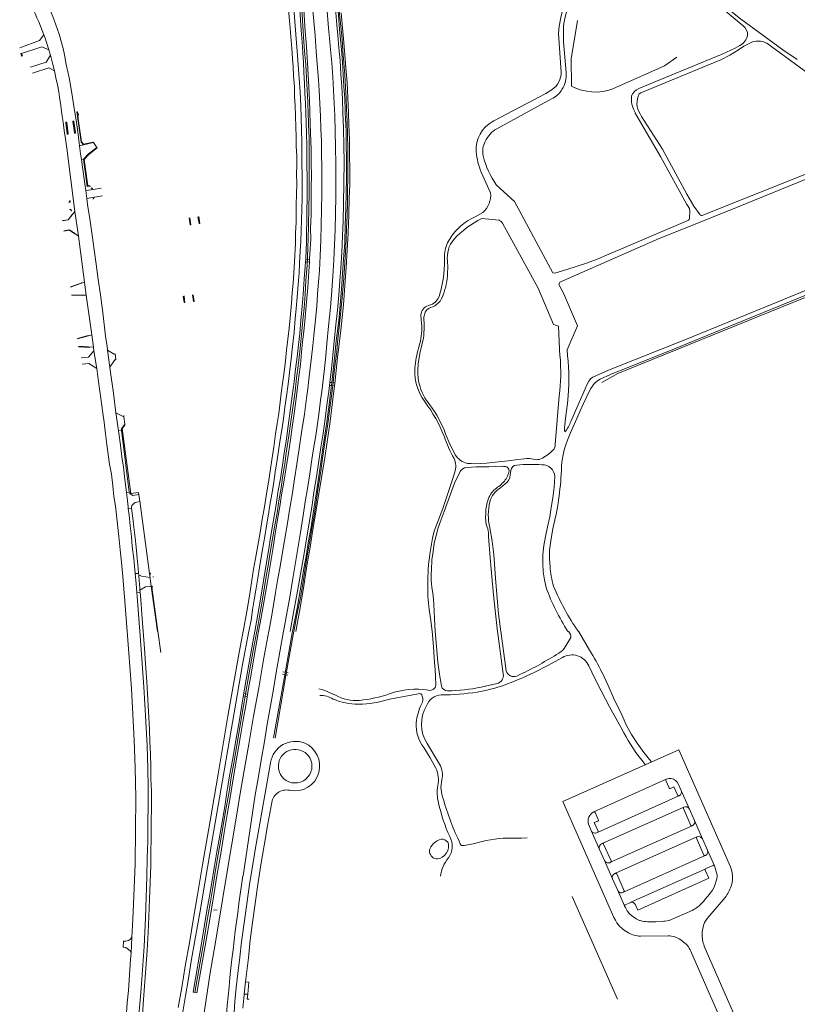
# Model space of a CAD drawing. Extents: x 145000 to 155000, y 457500 to 470000.
# Tile 26 of 196: x 145483 to 145865, y 460317 to 460800. Entities that reach past the tile are written whole.
import ezdxf

# ---------------------------------------------------------------- set-up
doc = ezdxf.new("R2010")
doc.units = 0
doc.header["$LTSCALE"] = 0.2
doc.header["$MEASUREMENT"] = 0
doc.layers.add('kant verharding', color=252, linetype='Continuous', lineweight=0)

msp = doc.modelspace()

# ---------------------------------------------------------------- linework, layer by layer
at = {"layer": 'kant verharding', "lineweight": 0}
for p, q in [((145621.53, 460804.48), (145622.42, 460791.19)), ((145640.22, 460792.96), (145639.35, 460803.82)), ((145641.29, 460790.02), (145640.66, 460796.16)), ((145622.42, 460791.19), (145622.97, 460784.18)), ((145641, 460784.94), (145640.22, 460792.96)), ((145641.73, 460784.24), (145641.29, 460790.02)), ((145484.13, 460783.05), (145483.8, 460782.93)), ((145483.8, 460782.93), (145484.21, 460781.77)), ((145484.55, 460781.86), (145484.13, 460783.05)), ((145484.21, 460781.77), (145484.57, 460781.84)), ((145622.97, 460784.18), (145623.5, 460777.61)), ((145641.48, 460778.62), (145641, 460784.94)), ((145642.25, 460778.45), (145641.73, 460784.24)), ((145623.5, 460777.61), (145623.85, 460770.94)), ((145641.86, 460772.67), (145641.48, 460778.62)), ((145642.65, 460772.55), (145642.25, 460778.45)), ((145623.85, 460770.94), (145624.18, 460765.12)), ((145642.26, 460766.81), (145641.86, 460772.67)), ((145643.02, 460766.54), (145642.65, 460772.55)), ((145642.7, 460760.72), (145642.26, 460766.81)), ((145643.28, 460761.19), (145643.02, 460766.54)), ((145624.18, 460765.12), (145624.53, 460759.17)), ((145643.53, 460755.7), (145643.28, 460761.19)), ((145624.53, 460759.17), (145624.77, 460753.01)), ((145642.89, 460755.11), (145642.7, 460760.72)), ((145511.59, 460754.43), (145511.7, 460753.61)), ((145511.7, 460753.61), (145511.88, 460753.62)), ((145512.03, 460752.86), (145511.74, 460752.8)), ((145511.74, 460752.8), (145512.16, 460749.8)), ((145511.88, 460753.62), (145512.03, 460752.86)), ((145624.77, 460753.01), (145624.86, 460749.8)), ((145643.07, 460749.8), (145642.89, 460755.11)), ((145643.79, 460749.8), (145643.53, 460755.7)), ((145512.16, 460749.8), (145513.57, 460739.79)), ((145624.86, 460749.8), (145624.9, 460748.06)), ((145624.9, 460748.06), (145625.12, 460741.67)), ((145643.25, 460743.26), (145643.08, 460749.48)), ((145643.82, 460749.23), (145643.79, 460749.8)), ((145643.96, 460743.7), (145643.82, 460749.23)), ((145625.12, 460741.67), (145625.16, 460736.03)), ((145643.4, 460737.9), (145643.25, 460743.26)), ((145644.17, 460736.09), (145643.96, 460743.7)), ((145513.57, 460739.79), (145514.57, 460738.49)), ((145514.57, 460738.49), (145519.31, 460739.56)), ((145519.31, 460739.56), (145519.46, 460739.35)), ((145521.21, 460736.7), (145521.05, 460736.95)), ((145643.46, 460732.23), (145643.4, 460737.9)), ((145514.82, 460731.09), (145517.12, 460733.54)), ((145517.12, 460733.54), (145521.21, 460736.7)), ((145625.16, 460736.03), (145625.22, 460729.7)), ((145643.46, 460726.95), (145643.46, 460732.23)), ((145644.2, 460728.69), (145644.17, 460736.09)), ((145516.62, 460718.07), (145514.82, 460731.09)), ((145625.22, 460729.7), (145625.21, 460722.59)), ((145644.17, 460722.05), (145644.2, 460728.69)), ((145625.21, 460722.59), (145625.19, 460714.78)), ((145643.44, 460721.61), (145643.46, 460726.95)), ((145517.58, 460718.16), (145516.62, 460718.07)), ((145517.58, 460718), (145517.58, 460718.16)), ((145643.4, 460714.94), (145643.44, 460721.61)), ((145644.05, 460715.9), (145644.17, 460722.05)), ((145518.59, 460717.16), (145518.17, 460717.08)), ((145518.67, 460716.76), (145518.59, 460717.16)), ((145518.98, 460716.8), (145518.67, 460716.76)), ((145519.04, 460716.37), (145518.98, 460716.8)), ((145625.19, 460714.78), (145625.04, 460707)), ((145643.18, 460707.01), (145643.4, 460714.94)), ((145643.98, 460710.28), (145644.05, 460715.9)), ((145507.88, 460710.52), (145507.25, 460710.09)), ((145507.61, 460710.01), (145508.14, 460710.42)), ((145508.07, 460710.92), (145507.86, 460710.87)), ((145507.86, 460710.87), (145507.88, 460710.52)), ((145519.07, 460711.69), (145519.48, 460711.76)), ((145519.42, 460712.15), (145519.71, 460712.2)), ((145519.48, 460711.76), (145519.42, 460712.15)), ((145519.71, 460712.2), (145519.63, 460712.58)), ((145643.78, 460703.6), (145643.98, 460710.28)), ((145507.63, 460706.52), (145508.49, 460706.16)), ((145508.49, 460706.16), (145508.53, 460705.86)), ((145508.53, 460705.86), (145508.75, 460705.91)), ((145625.04, 460707), (145624.81, 460698.88)), ((145642.87, 460698.89), (145643.18, 460707.01)), ((145643.51, 460697.46), (145643.78, 460703.6)), ((145624.81, 460698.88), (145624.64, 460692.05)), ((145642.59, 460690.23), (145642.87, 460698.89)), ((145643.31, 460691.83), (145643.51, 460697.46)), ((145624.64, 460692.05), (145624.46, 460688.16)), ((145642.09, 460682.26), (145642.59, 460690.23)), ((145643, 460686.05), (145643.31, 460691.83)), ((145624.46, 460688.16), (145624.29, 460683.14)), ((145642.53, 460677.92), (145643, 460686.05)), ((145624.18, 460679.15), (145623.6, 460671.71)), ((145624.29, 460683.14), (145624.18, 460679.15)), ((145641.57, 460675.03), (145642.09, 460682.26)), ((145641.08, 460667.53), (145641.57, 460675.03)), ((145641.98, 460670.86), (145642.53, 460677.92)), ((145776.59, 460626.23), (145899.86, 460676.24)), ((145623.6, 460671.71), (145623.2, 460665.02)), ((145641.36, 460663.47), (145641.98, 460670.86)), ((145623.2, 460665.02), (145622.68, 460658.27)), ((145640.46, 460659.82), (145641.08, 460667.53)), ((145639.89, 460653.7), (145640.46, 460659.82)), ((145640.77, 460656.67), (145641.36, 460663.47)), ((145622.68, 460658.27), (145622.14, 460652.4)), ((145639.79, 460647.5), (145640.77, 460656.67)), ((145622.14, 460652.4), (145621.36, 460645.14)), ((145639.23, 460648.25), (145639.89, 460653.7)), ((145621.36, 460645.14), (145620.53, 460636.99)), ((145638.45, 460642.13), (145639.23, 460648.25)), ((145639.11, 460641.6), (145639.79, 460647.5)), ((145637.79, 460635.27), (145638.45, 460642.13)), ((145638.67, 460636.82), (145639.11, 460641.6)), ((145620.53, 460636.99), (145619.78, 460630)), ((145638.01, 460631.03), (145638.67, 460636.82)), ((145636.93, 460627.86), (145637.79, 460635.27)), ((145637.29, 460625.35), (145638.01, 460631.03)), ((145619.78, 460630), (145619.04, 460624.04)), ((145636.24, 460621.77), (145636.93, 460627.86)), ((145768.66, 460621.74), (145776.59, 460626.23)), ((145619.04, 460624.04), (145618.24, 460617.41)), ((145635.48, 460615.19), (145636.24, 460621.77)), ((145636.23, 460616.46), (145636.89, 460621.73)), ((145636.89, 460621.73), (145637.29, 460625.35)), ((145618.24, 460617.41), (145617.2, 460609.43)), ((145635.8, 460612.77), (145636.23, 460616.46)), ((145634.96, 460610.96), (145635.48, 460615.19)), ((145635.36, 460609.16), (145635.8, 460612.77)), ((145617.2, 460609.43), (145616.11, 460601.52)), ((145634, 460603.66), (145634.96, 460610.96)), ((145634.65, 460604.01), (145635.36, 460609.16)), ((145633.04, 460596.96), (145634, 460603.66)), ((145633.94, 460599.16), (145634.65, 460604.01)), ((145533.48, 460599.18), (145534.81, 460600.91)), ((145537.75, 460567.34), (145533.48, 460599.18)), ((145616.11, 460601.52), (145615.29, 460595.61)), ((145632.08, 460590.79), (145633.04, 460596.96)), ((145633.27, 460594.72), (145633.94, 460599.16)), ((145615.29, 460595.61), (145614.05, 460588.35)), ((145632.61, 460590.04), (145633.27, 460594.72)), ((145614.05, 460588.35), (145613.17, 460581.89)), ((145631.04, 460583.83), (145632.08, 460590.79)), ((145631.79, 460584.71), (145632.61, 460590.04)), ((145630.03, 460577.05), (145631.04, 460583.83)), ((145631.09, 460579.51), (145631.79, 460584.71)), ((145613.17, 460581.89), (145612.11, 460575.29)), ((145630.22, 460574.27), (145631.09, 460579.51)), ((145612.11, 460575.29), (145611.4, 460570.13)), ((145628.92, 460569.36), (145630.03, 460577.05)), ((145629.49, 460569.24), (145630.22, 460574.27)), ((145541.52, 460567.94), (145537.75, 460567.34)), ((145542.32, 460562.51), (145541.52, 460567.94)), ((145611.4, 460570.13), (145610.35, 460563.75)), ((145627.95, 460562.9), (145628.92, 460569.36)), ((145628.61, 460563.2), (145629.49, 460569.24)), ((145610.35, 460563.75), (145609.5, 460557.99)), ((145627.77, 460557.66), (145628.61, 460563.2)), ((145546.96, 460528.12), (145542.32, 460562.51)), ((145627.01, 460556.65), (145627.95, 460562.9)), ((145609.5, 460557.99), (145608.25, 460550.85)), ((145625.95, 460550.14), (145627.01, 460556.65)), ((145626.67, 460551.23), (145627.77, 460557.66)), ((145608.25, 460550.85), (145607.23, 460545.19)), ((145624.93, 460544.18), (145625.95, 460550.14)), ((145625.7, 460545.42), (145626.67, 460551.23)), ((145607.23, 460545.19), (145606.12, 460538.56)), ((145623.63, 460536.69), (145624.93, 460544.18)), ((145624.58, 460538.82), (145625.7, 460545.42)), ((145606.12, 460538.56), (145605.28, 460533.04)), ((145622.39, 460529.58), (145623.63, 460536.69)), ((145623.41, 460531.82), (145624.58, 460538.82)), ((145605.28, 460533.04), (145604.18, 460526.72)), ((145622.34, 460525.18), (145623.41, 460531.82)), ((145547.38, 460528.37), (145546.94, 460528.31)), ((145547.29, 460527.46), (145547.05, 460527.43)), ((145547.46, 460527.93), (145547.38, 460528.37)), ((145548.66, 460526.4), (145548.62, 460526.75)), ((145604.18, 460526.72), (145603.36, 460521.61)), ((145621.04, 460517.24), (145622.34, 460525.18)), ((145547.71, 460521.92), (145548.28, 460522.02)), ((145548.36, 460521.51), (145548.01, 460521.44)), ((145548.28, 460522.02), (145548.36, 460521.51)), ((145603.36, 460521.61), (145602.14, 460514.7)), ((145619.36, 460508.52), (145621.04, 460517.24)), ((145602.14, 460514.7), (145601.1, 460509.02)), ((145601.1, 460509.02), (145600.17, 460503.21)), ((145578.2, 460363.46), (145580.08, 460363.16))]:
    msp.add_line(p, q, dxfattribs=at)
at = {"layer": 'kant verharding', "lineweight": 0, "flags": 128}
for points in [[(145838, 460796.48), (145827.13, 460805.56), (145823.47, 460808.68), (145819.98, 460812), (145815.94, 460815.95), (145811.91, 460819.9), (145807.49, 460823.96), (145802.95, 460827.88), (145796.37, 460833.49), (145789.67, 460838.97), (145785.94, 460841.89), (145782.21, 460844.81), (145776.23, 460849.45), (145770.07, 460854.18), (145756.69, 460864.58), (145751.14, 460868.85), (145745.12, 460873.44), (145738.25, 460878.85), (145731.48, 460884.04)], [(145824.41, 460814.64), (145824.06, 460813.25), (145823.85, 460811.84), (145823.83, 460811.13), (145824.04, 460810.45), (145830.27, 460805.05), (145836.73, 460799.94), (145857.37, 460784.83), (145864.52, 460780.05)], [(145605.35, 460499.8), (145606.82, 460507.72), (145607.82, 460513.74), (145608.63, 460518.81), (145609.67, 460524.73), (145610.75, 460530.79), (145613.12, 460544.4), (145614.59, 460552.85), (145615.6, 460559.28), (145616.99, 460567.78), (145618.06, 460574.53), (145619.11, 460581.75), (145620.3, 460589.5), (145621.49, 460597.22), (145622.93, 460606.22), (145623.92, 460614.16), (145624.55, 460618.7), (145625.04, 460623.18), (145625.69, 460628.76), (145626.36, 460634.24), (145627.01, 460639.98), (145627.4, 460644.86), (145628.06, 460650.97), (145628.87, 460659.08), (145629.3, 460665.04), (145629.76, 460671.03), (145630.2, 460676.62), (145630.59, 460683.78), (145630.83, 460691.57), (145631.13, 460699.01), (145631.3, 460706.58), (145631.43, 460714), (145631.45, 460720.28), (145631.36, 460727.16), (145631.25, 460733.85), (145631.17, 460739.99), (145630.88, 460746.11), (145630.76, 460752.34), (145630.48, 460758.5), (145630.11, 460764.92), (145629.8, 460770.17), (145628.69, 460783.92), (145628.08, 460791.86), (145626.81, 460805.93)], [(145615.07, 460804.33), (145615.66, 460797.19), (145616.1, 460793.28), (145616.42, 460789.38), (145616.73, 460785.43), (145616.98, 460780.61), (145617.34, 460776.43), (145617.45, 460771.99), (145617.95, 460766.61), (145618.06, 460762.1), (145618.36, 460757.34), (145618.47, 460752.47), (145618.7, 460746.85), (145618.75, 460742.3), (145618.85, 460737.53), (145619.11, 460732.63), (145619.09, 460728.25), (145618.92, 460723.82), (145619.07, 460719.27), (145618.85, 460708.91), (145618.79, 460704.31), (145618.77, 460700.13), (145618.56, 460695.04), (145618.41, 460690.04), (145617.94, 460680.85), (145617.65, 460675.59), (145617.34, 460670.53), (145616.92, 460665.67), (145616.56, 460660.65), (145615.82, 460653.54)], [(145615.9, 460499.8), (145617.71, 460509.84), (145619.5, 460519.55), (145621.35, 460530.68), (145622.68, 460537.95), (145624.22, 460547.17), (145625.51, 460554.87), (145626.61, 460561.76), (145627.55, 460568.08), (145628.7, 460575.49), (145629.72, 460582.29), (145630.98, 460589.97), (145632.02, 460596.83), (145632.98, 460604.03), (145634.08, 460611.93), (145634.77, 460617.39), (145635.31, 460621.82), (145636.09, 460628.55), (145637.25, 460640.3), (145638.1, 460648.59), (145639.04, 460657.19), (145639.74, 460664.64), (145640.27, 460671.55), (145640.67, 460677.83), (145641.12, 460685.45), (145641.46, 460693.57), (145641.84, 460700.95), (145642.04, 460709.33), (145642.28, 460729.95), (145642.17, 460737.55), (145642.02, 460746.49), (145641.74, 460753.92), (145641.51, 460760.58), (145641.12, 460766.79), (145640.76, 460772.89), (145640.31, 460779.57), (145639.8, 460785.73), (145639.27, 460792.04), (145638.81, 460797.03), (145638.11, 460805.12)], [(145617.43, 460807.13), (145618.57, 460792.28), (145619.36, 460784.18), (145619.78, 460777.37), (145620.32, 460770.79), (145620.7, 460764.25), (145621.02, 460757.43), (145621.18, 460751.53), (145621.41, 460745.47), (145621.55, 460739.54), (145621.58, 460734.38), (145621.66, 460728.71), (145621.72, 460723.63), (145621.72, 460712.32), (145621.53, 460706.4), (145621.46, 460701.5), (145621.24, 460696.23), (145621.03, 460691.09), (145620.77, 460686.23), (145620.47, 460680.22), (145620.25, 460675.37), (145619.76, 460669.86), (145619.37, 460663.61)], [(145623.52, 460682.07), (145623.58, 460682.86), (145623.76, 460686.49), (145623.82, 460690.89), (145623.86, 460695.31), (145624, 460700.98), (145624.07, 460706.42), (145624.19, 460711.45), (145624.22, 460716.84), (145624.18, 460722.63), (145624.09, 460728.3), (145624.08, 460733.26), (145623.99, 460738.32), (145623.89, 460743.43), (145623.67, 460749.11), (145623.55, 460753.83), (145623.39, 460758.63), (145623.11, 460763.62), (145622.97, 460768.32), (145622.61, 460773.92), (145622.36, 460778.61), (145622.09, 460783.37), (145621.72, 460788.63), (145621.25, 460794.43), (145620.59, 460804.38)], [(145622.62, 460804.59), (145623.28, 460793.83), (145623.7, 460788.51), (145624.06, 460783.7), (145624.35, 460778.38), (145624.77, 460772.72), (145625.01, 460766.72), (145625.29, 460760.29), (145625.58, 460754.59), (145625.72, 460748.39), (145626.11, 460736.02), (145626.1, 460729.17), (145626.25, 460723.27), (145626.18, 460717.44), (145626.15, 460711.03), (145626.09, 460704.03), (145625.9, 460697.27), (145625.98, 460691.83), (145625.68, 460687.3), (145625.37, 460682.35), (145625.35, 460681.95)], [(145633.89, 460805.85), (145634.71, 460795.33), (145635.22, 460790.55), (145635.61, 460784.96), (145636.24, 460778.38), (145636.71, 460771.63), (145637.12, 460765.09), (145637.51, 460758.56), (145637.73, 460752.55), (145637.89, 460744.79), (145638.11, 460737.1), (145638.2, 460728.95), (145638.3, 460720.95), (145638.33, 460712.84), (145638.13, 460704.8), (145637.94, 460696.79), (145637.65, 460689.17), (145637.34, 460681.78), (145636.8, 460673.86), (145636.37, 460666.83), (145635.63, 460658.53), (145634.74, 460649.34), (145633.91, 460640.89), (145633.41, 460634.91)], [(145640.66, 460796.16), (145639.9, 460803.92)], [(145640.9, 460802.95), (145641.61, 460793.76), (145642.15, 460788.45), (145642.66, 460782.28), (145643.17, 460776.01), (145643.74, 460768.76), (145644.1, 460761.33), (145644.42, 460753.89), (145644.65, 460747.97), (145644.91, 460740.9), (145645.02, 460733.25), (145645.09, 460726.38), (145645.05, 460718.97), (145644.86, 460712.02), (145644.67, 460704.15), (145644.28, 460694.92), (145643.89, 460686.67)], [(145500.18, 460799.36), (145502.58, 460792.48), (145504.65, 460785.5), (145505.17, 460782.29), (145506.11, 460777.54), (145507.65, 460770.45), (145509.1, 460761.47), (145510.03, 460756.03), (145510.95, 460750.25), (145511.72, 460744.58), (145512.43, 460738.99), (145512.59, 460737.8)], [(145756.75, 460799.14), (145753.58, 460780.46), (145753.86, 460767.02)], [(145483.25, 460785.81), (145493.02, 460789.31), (145495.11, 460792.18)], [(145495.5, 460791.08), (145495.11, 460792.18)], [(145495.5, 460791.08), (145497.54, 460784.73)], [(145748.76, 460773.86), (145747.47, 460792.81)], [(145749.8, 460793.53), (145749.96, 460788.72), (145751.17, 460773.65)], [(145497.54, 460784.73), (145494.1, 460786.2), (145484.17, 460783.01)], [(145786.79, 460765.88), (145810.24, 460775.51), (145827.72, 460782.62), (145833.98, 460785.58), (145836.4, 460786.93)], [(145786.98, 460763.16), (145787.8, 460763.78), (145817.93, 460776.12), (145827.01, 460779.96), (145831.41, 460782.24), (145835.65, 460784.8), (145838.33, 460786.63), (145841.22, 460788.13)], [(145849.56, 460787.98), (145870.31, 460772.93), (145898.92, 460750.97), (145899.53, 460750.4), (145900.1, 460749.8)], [(145488.54, 460776.32), (145496.17, 460778.78), (145498.39, 460782.16)], [(145498.39, 460782.16), (145497.54, 460784.73)], [(145500.24, 460774.45), (145499.34, 460778.31), (145498.39, 460782.16)], [(145774.11, 460765.68), (145799.4, 460776.98), (145805.39, 460781.17)], [(145489.49, 460773.35), (145497.53, 460775.93), (145500.24, 460774.45)], [(145500.24, 460774.45), (145500.96, 460771.05), (145501.73, 460767.65), (145502.37, 460764.27), (145502.72, 460761.54), (145503.48, 460757.46), (145503.99, 460753.25), (145504.54, 460749.39), (145505.09, 460745.33), (145505.74, 460741.24), (145506.3, 460736.64), (145510.34, 460705.5)], [(145715.4, 460749.8), (145715.59, 460749.9), (145715.77, 460749.99), (145741.16, 460763.45), (145744.39, 460765.32)], [(145743.96, 460760.79), (145717.15, 460746.14)], [(145511.26, 460754.41), (145511.59, 460754.43)], [(145511.26, 460754.41), (145513.33, 460739.59), (145514.53, 460738.24)], [(145811.7, 460702.34), (145811.86, 460705.65), (145811.67, 460707.01), (145810.57, 460708.85), (145810.33, 460708.94), (145797.43, 460732.6), (145784.85, 460754.13)], [(145816.85, 460704.02), (145813.86, 460708.13), (145810.35, 460714.03), (145798.41, 460736.07), (145796.9, 460738.38), (145788.2, 460752.13), (145787.42, 460753.43)], [(145505.8, 460749.1), (145506.61, 460743.56)], [(145507.08, 460743.64), (145506.33, 460749.15)], [(145509.28, 460749.64), (145510.05, 460744.15)], [(145510.55, 460744.24), (145509.79, 460749.69)], [(145643.08, 460749.48), (145643.07, 460749.64), (145643.07, 460749.8)], [(145512.59, 460737.8), (145514.53, 460738.24)], [(145512.59, 460737.8), (145513.12, 460733.89), (145513.51, 460731.06)], [(145514.53, 460738.24), (145519.46, 460739.35), (145521.05, 460736.95), (145516.97, 460733.81), (145514.52, 460731.2)], [(145751.69, 460637.85), (145756.71, 460649.53), (145749.95, 460665.51), (145747.64, 460669.88), (145748.08, 460670.98), (145796.74, 460692.31), (145811.11, 460698.14), (145834.64, 460707.61), (145873.64, 460723.32), (145895.88, 460732.33)], [(145897.42, 460735.47), (145882.05, 460729.29), (145846.42, 460715.03), (145818.15, 460703.71)], [(145514.52, 460731.2), (145513.51, 460731.06)], [(145513.51, 460731.06), (145514.04, 460727.27), (145515.21, 460719.16), (145515.66, 460715.81)], [(145514.52, 460731.2), (145516.33, 460717.82), (145517.6, 460717.99), (145518.01, 460718.05)], [(145714.14, 460714.7), (145709.48, 460724.9)], [(145717.04, 460718.54), (145725.92, 460710.48), (145744.64, 460675.55), (145745.69, 460675.3), (145751.59, 460677.18), (145761.19, 460680.26), (145766.04, 460682.09), (145772.11, 460684.59), (145779.54, 460687.69), (145810.88, 460701.15)], [(145515.66, 460715.81), (145518.31, 460716.25)], [(145515.66, 460715.81), (145516.17, 460712)], [(145518.31, 460716.25), (145523.24, 460717.07)], [(145518.94, 460712.46), (145523.87, 460713.29)], [(145516.17, 460712), (145518.94, 460712.46)], [(145516.17, 460712), (145516.57, 460709.04), (145517.61, 460702.06), (145518.78, 460693.92), (145519.83, 460686.76), (145520.72, 460679.78), (145521.74, 460672.31), (145522.82, 460664.67), (145523.95, 460656.01), (145525.35, 460644.49), (145526.09, 460639.4), (145526.32, 460637.69)], [(145504.19, 460701.16), (145506.96, 460701.53), (145508.97, 460704.05)], [(145508.99, 460703.86), (145507.03, 460701.47), (145504.22, 460701)], [(145508.71, 460706.44), (145507.97, 460706.66)], [(145510.34, 460705.5), (145508.99, 460703.86)], [(145510.34, 460705.5), (145512.07, 460693.52)], [(145571.09, 460703.08), (145571.55, 460699.73), (145571.18, 460699.68), (145570.64, 460703.02)], [(145706.53, 460702.94), (145710.34, 460705.07)], [(145566.73, 460702.46), (145567.18, 460699.09), (145566.84, 460699.05), (145566.38, 460702.39)], [(145709.8, 460702.15), (145718.39, 460701.25), (145719.26, 460700.62), (145719.93, 460699.78), (145737.49, 460668.01), (145744.93, 460650.22), (145747.48, 460649.35)], [(145504.93, 460696.08), (145507.71, 460696.52), (145510.3, 460694.73)], [(145510.33, 460694.56), (145507.65, 460696.42), (145504.95, 460695.94)], [(145510.3, 460694.73), (145512.07, 460693.52)], [(145512.07, 460693.52), (145514.98, 460670.88)], [(145643.89, 460686.67), (145643.37, 460678.17), (145642.74, 460669.35), (145641.95, 460659.86), (145640.66, 460647.5), (145639.88, 460640.79), (145639.13, 460634), (145638.45, 460627.73), (145637.7, 460621.34), (145636.98, 460615.13), (145636.35, 460609.55), (145635.44, 460602.64), (145632.97, 460586.01), (145631.56, 460577.1), (145629.99, 460567.36), (145628.59, 460559.28), (145627.02, 460549.75), (145625.6, 460541.16), (145624.08, 460532), (145622.34, 460521.01), (145620.44, 460509.52), (145618.65, 460499.8)], [(145598.48, 460499.8), (145599.96, 460508.13), (145601.45, 460516.6), (145602.73, 460524.59), (145604.06, 460532.56), (145605.21, 460539.28), (145606.41, 460546.8), (145607.67, 460554.38), (145608.94, 460561.79), (145609.86, 460567.93), (145611.06, 460574.68), (145611.92, 460580.2), (145612.94, 460587.13), (145614.02, 460594.11), (145614.88, 460600.5), (145616.04, 460609.05), (145616.88, 460615.06), (145617.83, 460622.24), (145618.53, 460628.39), (145619.24, 460634.4), (145619.92, 460640.31), (145620.55, 460645.74), (145621.1, 460652.32), (145621.86, 460660.79), (145622.43, 460667.37), (145622.81, 460672.53), (145623.26, 460678.7), (145623.43, 460680.87)], [(145625.29, 460680.75), (145625.06, 460676.22), (145624.53, 460668.32), (145623.92, 460661.24), (145623.04, 460651.81), (145622.52, 460646.82), (145621.96, 460641.78), (145621.49, 460636.53), (145620.93, 460630.66), (145620.12, 460624.66), (145619.35, 460617.96), (145618.46, 460611.25), (145617.77, 460606.51), (145616.87, 460599.96), (145615.95, 460593.66), (145615.02, 460587.16), (145613.92, 460580.19), (145612.81, 460572.97), (145611.67, 460566.81), (145610.76, 460560.94), (145609.68, 460554.62), (145608.47, 460547.7), (145607.33, 460539.9), (145606.09, 460532.12), (145604.68, 460524.29), (145601.6, 460506.56), (145600.39, 460499.8)], [(145623.43, 460680.87), (145623.52, 460682.07)], [(145623.43, 460680.87), (145625.29, 460680.75)], [(145623.52, 460682.07), (145625.35, 460681.95)], [(145625.35, 460681.95), (145625.29, 460680.75)], [(145693.02, 460675.39), (145693.22, 460678.29), (145693.04, 460681.19)], [(145764.3, 460624.43), (145771.95, 460627.89), (145810.17, 460643.05), (145854.89, 460661.38), (145880.87, 460671.97), (145898.71, 460679.14)], [(145767.79, 460623.37), (145772.89, 460625.68), (145778.08, 460627.76), (145800.72, 460636.88), (145830.63, 460649.06), (145865.08, 460663.08), (145882.59, 460670.32), (145899.27, 460677.07)], [(145508.21, 460668.66), (145513.44, 460670.49), (145513.56, 460670.78)], [(145513.61, 460670.39), (145508.23, 460668.48)], [(145514.98, 460670.88), (145513.61, 460670.39)], [(145514.98, 460670.88), (145515.78, 460664.54)], [(145508.72, 460664.79), (145514.23, 460664.6)], [(145514.24, 460664.49), (145508.74, 460664.58)], [(145514.23, 460664.6), (145515.78, 460664.54)], [(145515.78, 460664.54), (145518.58, 460645.13)], [(145568.34, 460664.78), (145568.75, 460661.48), (145568.43, 460661.45), (145568, 460664.75)], [(145563.87, 460664.17), (145564.29, 460660.99), (145563.95, 460660.93), (145563.47, 460664.13)], [(145619.37, 460663.61), (145618.88, 460658.1), (145618.3, 460653.02), (145617.77, 460646.5), (145617.09, 460639.39), (145616.37, 460633.33), (145615.49, 460626.69), (145614.85, 460620.95), (145614.01, 460615.12), (145613.3, 460609.7), (145612.59, 460604.04), (145611.94, 460599.55), (145611.08, 460594.75), (145610.33, 460589.4), (145609.45, 460583.89), (145608.57, 460577.92), (145607.65, 460571.84), (145606.83, 460567.12), (145605.96, 460561.72), (145605.04, 460556.25), (145604.34, 460551.5), (145603.37, 460546.25), (145602.51, 460540.89), (145601.69, 460536.14), (145600.81, 460531.09), (145599.95, 460525.82), (145598.97, 460520.04), (145598.2, 460515.27), (145597.4, 460510.43), (145596.67, 460505.26), (145595.63, 460499.8)], [(145683.7, 460659.52), (145685.59, 460660.23)], [(145615.82, 460653.54), (145615.36, 460648.48), (145614.13, 460637.6), (145613.59, 460632.4), (145612.91, 460627.06), (145612.2, 460622.38), (145611.5, 460616.52), (145611, 460612.12), (145610.25, 460606.59), (145609.46, 460601.77), (145608.7, 460596.63), (145607.82, 460590.06), (145606.91, 460583.96), (145606.1, 460578.26), (145605.18, 460572.99), (145604.21, 460567.29), (145603.21, 460560.84), (145602.21, 460554.62), (145601.17, 460548.33), (145600.07, 460541.94), (145598.95, 460535.5), (145597.96, 460530.27), (145596.92, 460523.73), (145595.93, 460517.21), (145594.56, 460509.62), (145592.77, 460499.8)], [(145681.46, 460654.15), (145681.61, 460649.36), (145681.39, 460644.58), (145681.05, 460642.72), (145680.64, 460640.88), (145679.51, 460635.95), (145678.65, 460630.97)], [(145679.85, 460654.58), (145680.31, 460650.76)], [(145518.58, 460645.13), (145516.92, 460644.65)], [(145518.58, 460645.13), (145519.36, 460639.03)], [(145748.16, 460634.49), (145747.48, 460649.35)], [(145511.57, 460643.35), (145516.89, 460644.82)], [(145516.92, 460644.65), (145511.6, 460643.13)], [(145512.12, 460639.51), (145519.36, 460639.03)], [(145517.69, 460638.92), (145512.15, 460639.27)], [(145513.45, 460633.8), (145516.96, 460634.22), (145519.66, 460637.23)], [(145519.36, 460639.03), (145519.66, 460637.23)], [(145519.66, 460637.23), (145521.05, 460628.64)], [(145526.32, 460637.69), (145527.47, 460629.35)], [(145526.32, 460637.69), (145529.51, 460635.71), (145530, 460635.78), (145530.39, 460632.93), (145529.89, 460632.87), (145527.47, 460629.35)], [(145513.88, 460630.69), (145517.08, 460631.15), (145521.05, 460628.64)], [(145633.41, 460634.91), (145632.63, 460628.56), (145631.98, 460622.93), (145631.39, 460617.35), (145630.79, 460613.18), (145630.05, 460607.47), (145629.22, 460601.6), (145628.49, 460595.88), (145627.55, 460590.33), (145626.47, 460583.97), (145625.53, 460576.96), (145624.42, 460569.79), (145623.27, 460563.36), (145622.29, 460556.58), (145620.76, 460547.25), (145619.02, 460536.59), (145617.2, 460525.69), (145615.65, 460516.6), (145614.1, 460507.7), (145612.63, 460499.8)], [(145521.05, 460628.64), (145521.74, 460623.46), (145522.47, 460617.52), (145523.99, 460606.73), (145524.62, 460602.36), (145525.33, 460596.62), (145526.05, 460591.39), (145526.61, 460586.57), (145527.35, 460581.71), (145528.2, 460576.86), (145528.91, 460571.21), (145529.48, 460565.92), (145530.15, 460561.24), (145530.72, 460556.76), (145531.81, 460546.35), (145532.53, 460539.81), (145533.16, 460533.72), (145533.87, 460526.75), (145534.85, 460514.69), (145535.96, 460499.8)], [(145527.47, 460629.35), (145527.68, 460627.8), (145528.3, 460623.17), (145529.09, 460617.87), (145530.43, 460606.85), (145531.2, 460601.55), (145531.7, 460598.17)], [(145635.31, 460621.85), (145636.25, 460621.8)], [(145637.69, 460621.66), (145636.93, 460621.72)], [(145753.44, 460602.73), (145760.43, 460618.72), (145761.31, 460620.64), (145762.33, 460622.49)], [(145635.11, 460620.39), (145636.05, 460620.31)], [(145637.54, 460620.15), (145636.72, 460620.23)], [(145753.84, 460598.22), (145759.47, 460611.19), (145761.25, 460614.95), (145763.16, 460618.64)], [(145683.67, 460611.73), (145684.35, 460610.82)], [(145745.8, 460591.39), (145747.77, 460615.27)], [(145752.24, 460615.18), (145751.81, 460611.52), (145751.37, 460607.87), (145750.7, 460602.76), (145750.5, 460600.69)], [(145530.42, 460606.93), (145534.32, 460604.9)], [(145534.25, 460605.53), (145534.32, 460604.9)], [(145534.32, 460604.9), (145534.75, 460601.38)], [(145531.7, 460598.17), (145533.21, 460598.39)], [(145531.7, 460598.17), (145531.89, 460596.9), (145532.6, 460591.13), (145533.38, 460585.28), (145534.09, 460580.37), (145534.78, 460574.31), (145535.38, 460569.26), (145535.91, 460565.22), (145536.4, 460560.9), (145536.5, 460560.09)], [(145533.21, 460598.39), (145533.12, 460599.14), (145534.75, 460601.38)], [(145536.97, 460568.1), (145533.21, 460598.39)], [(145534.75, 460601.38), (145534.81, 460600.91)], [(145692.02, 460596.68), (145693.64, 460592.71), (145696.83, 460586.33)], [(145702.81, 460582.1), (145704.55, 460582.05), (145706.3, 460582), (145712.15, 460582.33), (145717.99, 460582.85), (145722.74, 460583.45), (145727.49, 460584.05), (145730.54, 460584.4)], [(145696.52, 460577.77), (145694.95, 460572.81), (145693.38, 460567.85), (145690.71, 460560.01), (145687.7, 460552.3), (145686.53, 460548.95), (145685.58, 460545.52), (145684.92, 460541.61), (145684.39, 460537.67)], [(145699.17, 460578.1), (145696.5, 460572.53), (145691.42, 460558.62), (145689.84, 460554.67), (145688.5, 460550.64), (145687.44, 460546.88), (145686.51, 460543.1), (145685.9, 460539.04), (145685.39, 460534.96)], [(145721.56, 460580.57), (145720.54, 460580.69), (145719.51, 460580.8), (145713.26, 460580.43), (145707.01, 460580.4), (145704.7, 460580.25), (145702.38, 460580.09)], [(145724.12, 460578.66), (145723.77, 460576.58)], [(145741.41, 460521.26), (145740.55, 460525.13), (145739.98, 460529.04), (145739.72, 460533.27), (145739.79, 460537.5), (145740.28, 460541.91), (145740.99, 460546.3), (145742.04, 460551.1), (145743.12, 460555.89), (145743.91, 460560.58), (145744.65, 460565.28), (145745.24, 460570.5), (145745.57, 460575.74)], [(145535.56, 460567.93), (145536.97, 460568.1)], [(145541.79, 460566.86), (145538.76, 460566.38), (145537.43, 460567.19), (145537.39, 460567.66), (145537.04, 460567.59), (145536.97, 460568.1)], [(145721.34, 460572.1), (145719, 460570.2)], [(145542.15, 460563.4), (145540.74, 460563.17)], [(145536.5, 460560.09), (145538.15, 460560.28)], [(145536.5, 460560.09), (145536.91, 460556.76), (145537.42, 460551.53), (145538, 460546.37), (145538.48, 460541.48), (145539.17, 460535.55), (145539.71, 460530.01), (145540.31, 460523.11), (145540.65, 460518.91)], [(145538.05, 460561.1), (145538.15, 460560.28)], [(145538.15, 460560.28), (145538.72, 460555.31), (145539.14, 460550.89), (145539.83, 460545.62), (145540.32, 460541.09), (145540.83, 460535.73), (145541.3, 460530.74), (145541.52, 460528.26)], [(145717.58, 460499.8), (145716.64, 460507.19), (145715.67, 460516.17), (145714.85, 460524.8), (145713.94, 460535.82), (145713.15, 460546.4), (145713.1, 460548.08), (145712.72, 460550)], [(145713.7, 460550.61), (145714.85, 460544.09), (145715.65, 460537.52), (145716.28, 460530.55), (145716.77, 460523.76), (145717.41, 460516.13), (145718.03, 460508.45), (145719.19, 460499.8)], [(145743.17, 460540.73), (145743.78, 460545.38), (145744.58, 460550.01)], [(145617.02, 460499.78), (145619.33, 460511.17), (145621.1, 460521.66), (145622.39, 460529.58)], [(145539.87, 460528.16), (145541.52, 460528.26)], [(145541.52, 460528.26), (145541.59, 460527.53)], [(145541.59, 460527.53), (145541.64, 460526.95), (145542.11, 460520.98), (145542.2, 460520.09)], [(145541.59, 460527.53), (145542.92, 460526.85), (145547.21, 460526.19)], [(145547.71, 460521.92), (145546.96, 460528.12)], [(145542.2, 460520.09), (145544.9, 460521.66), (145547.71, 460521.92)], [(145542.2, 460520.09), (145542.3, 460519.03)], [(145550.78, 460499.81), (145547.71, 460521.92)], [(145548.01, 460521.44), (145551.03, 460499.81)], [(145685.25, 460521.52), (145685.92, 460517.4), (145686.31, 460513.24), (145686.51, 460509.63), (145686.69, 460506.02), (145686.84, 460502.92), (145687.03, 460499.81)], [(145540.65, 460518.91), (145542.3, 460519.03)], [(145540.65, 460518.91), (145540.81, 460516.88), (145542.09, 460499.8)], [(145542.3, 460519.03), (145542.66, 460515.37), (145543.21, 460508.21), (145543.84, 460499.8)], [(145684.07, 460510.61), (145684.84, 460505.22), (145685.5, 460499.8)], [(145617.67, 460499.81), (145619.36, 460508.52)], [(145600.17, 460503.21), (145599.52, 460499.81)], [(145538.3, 460350.02), (145538.72, 460358.84), (145539.4, 460374.02), (145539.82, 460385.86), (145540.05, 460402.62), (145540.14, 460418.27), (145539.89, 460432.9), (145539.44, 460446.44), (145538.05, 460471.83), (145535.96, 460500)], [(145535.96, 460499.8), (145535.96, 460499.8)], [(145545.01, 460359.52), (145545.59, 460379.56), (145545.83, 460388.69), (145546.04, 460397.15), (145546.11, 460406.14), (145546.21, 460414.58), (145546.28, 460423.23), (145546.01, 460432.87), (145545.69, 460443.81), (145545.15, 460455.6), (145544.14, 460472.67), (145542.09, 460500)], [(145542.09, 460499.8), (145542.09, 460499.8)], [(145547.12, 460445.89), (145546.94, 460451.58), (145546.42, 460460.71), (145545.92, 460469.25), (145545.6, 460475.07), (145545.07, 460481.66), (145544.37, 460491.45), (145543.84, 460500)], [(145543.84, 460499.8), (145543.84, 460499.8)], [(145551.03, 460500.01), (145552.51, 460489.42)], [(145561.02, 460315.54), (145562.73, 460325.25), (145564.44, 460335.72), (145566.48, 460347.2), (145568.47, 460359.29), (145570.42, 460370.67), (145572.89, 460385.35), (145576.6, 460406.95), (145580.54, 460429.85), (145585.34, 460458.22), (145590.5, 460487.63), (145592.77, 460500)], [(145563.29, 460313.33), (145564.63, 460321.31), (145565.99, 460329.75), (145567.32, 460338.22), (145569.2, 460348.3), (145571.35, 460360.97), (145574, 460376.41), (145577.81, 460398.44), (145581.23, 460418.31), (145583.43, 460431.53), (145585.31, 460442.01), (145589.17, 460464.63), (145592.48, 460483.52), (145595.63, 460500)], [(145567.62, 460275.91), (145572.88, 460307.58), (145576.59, 460332.55), (145578.59, 460343.78), (145580.52, 460355.34), (145582.64, 460368.22), (145584.79, 460381.24), (145587.03, 460394.68), (145589.37, 460408.25), (145591.39, 460420.33), (145593.35, 460431.62), (145595.57, 460444.51), (145597.97, 460458.26), (145600.44, 460472.16), (145602.91, 460486.84), (145605.35, 460500)], [(145598.48, 460500), (145596.04, 460486.37), (145594.28, 460476.18), (145592.73, 460466.85), (145590.95, 460456.44), (145589.17, 460446.3), (145587.55, 460436.65), (145586.18, 460428.96), (145584.85, 460420.86), (145583.78, 460414.08), (145582.49, 460406.33), (145581.19, 460399.06), (145579.88, 460391.74), (145578.64, 460383.92), (145577.39, 460376.85), (145576.29, 460370.05), (145575.08, 460363.05), (145573.92, 460355.99), (145572.69, 460348.91), (145568.26, 460322.97), (145570.18, 460322.63), (145574.65, 460348.48), (145576.25, 460357.84), (145578.23, 460369.82), (145580.14, 460381.08), (145581.86, 460390.97), (145583.5, 460401.22), (145584.98, 460410.03), (145586.37, 460418.43), (145587.97, 460427.61), (145589.89, 460439.17), (145591.34, 460447.69), (145592.66, 460455.58), (145594.4, 460465.27), (145595.33, 460471.02), (145596.46, 460477.03), (145598.03, 460486.77), (145600.39, 460500)], [(145599.52, 460500.01), (145597.72, 460490.53), (145595.68, 460478.6), (145593.84, 460468.09), (145592.07, 460457.56), (145590.06, 460445.98), (145588.57, 460437.08), (145587, 460428.16), (145585.91, 460421.17), (145584.39, 460412.6), (145583.09, 460404.85), (145581.81, 460397.89), (145580.62, 460390.49), (145579.29, 460382.75), (145577.95, 460374.38), (145576.61, 460366.48), (145575.07, 460357.33), (145573.66, 460348.83), (145569.16, 460322.84)], [(145592.75, 460380.03), (145598.77, 460419.68), (145600.17, 460427.77), (145601.5, 460435.7), (145603.24, 460445.89), (145604.67, 460454.43), (145606.18, 460463.41), (145607.52, 460470.49), (145609.08, 460479.74), (145610.75, 460489.84), (145612.63, 460500)], [(145592.77, 460499.8), (145592.77, 460499.8)], [(145595.63, 460499.8), (145595.63, 460499.8)], [(145598.48, 460499.8), (145598.48, 460499.8)], [(145600.39, 460499.8), (145600.39, 460499.8)], [(145605.35, 460499.8), (145605.35, 460499.8)], [(145607.76, 460447.64), (145613.18, 460478.55), (145617.02, 460499.98)], [(145617.65, 460499.92), (145613.81, 460478.18), (145608.43, 460447.54)], [(145612.63, 460499.8), (145612.63, 460499.8)], [(145685.5, 460500), (145686.22, 460492.28), (145686.7, 460484.55)], [(145685.5, 460499.8), (145685.5, 460499.8)], [(145687.03, 460500), (145687.59, 460492.35), (145688.3, 460484.72), (145689.15, 460478.81), (145690.06, 460472.91)], [(145687.03, 460499.81), (145687.03, 460499.8)], [(145720.26, 460479), (145717.58, 460500)], [(145717.58, 460499.8), (145717.58, 460499.8)], [(145719.19, 460500), (145721.8, 460480.5)], [(145719.19, 460499.8), (145719.19, 460499.8)], [(145750.17, 460491.46), (145753.43, 460496.79)], [(145753.26, 460498.26), (145752.35, 460499.86)], [(145762.58, 460490.54), (145757.24, 460499.95)], [(145748.7, 460489.91), (145749.53, 460490.6), (145750.17, 460491.46)], [(145735.55, 460479.71), (145742.5, 460483.29), (145749.38, 460487.01)], [(145687.28, 460473.48), (145687.13, 460477.76), (145686.91, 460481.16), (145686.7, 460484.55)], [(145779.51, 460450.08), (145777.91, 460452.97), (145776.3, 460455.86), (145772.37, 460462.9), (145768.3, 460470.73), (145765.28, 460476.68), (145762.25, 460482.97)], [(145612.08, 460478.8), (145613.1, 460478.63)], [(145612.29, 460480.06), (145613.46, 460479.82)], [(145614.67, 460478.34), (145613.89, 460478.47)], [(145614.88, 460479.55), (145614.15, 460479.7)], [(145726.97, 460477.94), (145728.42, 460478.62), (145729.87, 460479.29)], [(145780.79, 460453.67), (145777.77, 460460.4), (145774.93, 460466.19), (145771.74, 460473.36), (145768.76, 460479.74)], [(145629.95, 460471.6), (145631.44, 460471.36), (145632.82, 460470.86), (145635.41, 460469.68), (145638.02, 460468.56)], [(145709.57, 460472.47), (145717.31, 460474.29)], [(145594.82, 460467.9), (145592.98, 460468.26)], [(145593.22, 460469.44), (145595.02, 460469.11)], [(145664.73, 460466.64), (145678.64, 460469.28)], [(145780.79, 460453.67), (145783.23, 460449.25), (145785.93, 460444.99), (145789.32, 460440.43), (145792.85, 460435.99)], [(145543.41, 460311.94), (145544.01, 460319.47), (145544.95, 460332.53), (145545.72, 460343.45), (145546.21, 460352.22), (145546.62, 460360.09), (145546.95, 460368.54), (145547.47, 460385.17), (145547.79, 460404.98), (145547.81, 460414.83), (145547.81, 460421.64), (145547.63, 460427.55), (145547.52, 460433.36), (145547.43, 460439.74), (145547.12, 460445.89)], [(145681.34, 460442.87), (145684.44, 460437.9), (145687.3, 460432.78)], [(145689.02, 460434.83), (145683.05, 460444.92)], [(145831.74, 460384.51), (145806.39, 460441.72), (145749.49, 460416.44), (145774.63, 460359.66)], [(145588.33, 460313), (145588.75, 460318.41), (145589.44, 460325.25), (145590.23, 460332.13), (145591.21, 460340.24), (145592.08, 460347.71), (145593.35, 460357.02), (145594.6, 460366.33), (145596.06, 460376.95), (145597.85, 460387.52), (145598.93, 460393.8), (145600.01, 460400.08), (145606.3, 460435.49)], [(145789.87, 460434.66), (145789.42, 460435.26), (145788.96, 460435.85)], [(145764.73, 460411.4), (145800.26, 460427.33)], [(145800.05, 460426.68), (145801.62, 460423.1)], [(145800.31, 460427.35), (145800.26, 460427.33)], [(145802.32, 460422.86), (145804.01, 460423.62), (145805.86, 460419.46)], [(145804.81, 460426.72), (145805.63, 460425.86), (145806.22, 460424.83)], [(145806.22, 460424.83), (145807.52, 460421.89)], [(145806.46, 460419.17), (145766.55, 460401.31)], [(145806.54, 460419.2), (145806.46, 460419.17)], [(145807.53, 460421.86), (145807.52, 460421.89)], [(145807.53, 460421.86), (145811.59, 460412.73)], [(145606.85, 460416.04), (145604.98, 460405.51), (145603.14, 460394.98), (145601.54, 460385.39), (145600.05, 460375.77), (145598.66, 460366.45), (145597.44, 460357.1), (145596.29, 460348.49), (145595.44, 460339.84), (145594.06, 460329.44), (145593.92, 460328.04)], [(145768.86, 460395.89), (145808.86, 460413.71)], [(145808.93, 460413.74), (145808.86, 460413.71)], [(145764.73, 460411.4), (145764.68, 460411.38)], [(145766.93, 460407.57), (145765.35, 460411.14)], [(145808.67, 460413.09), (145812.32, 460404.78)], [(145811.59, 460412.73), (145814.03, 460407.23)], [(145762.12, 460405.31), (145763.44, 460402.27)], [(145766.55, 460401.31), (145766.83, 460401.93), (145764.94, 460406.12), (145766.69, 460406.89)], [(145772.95, 460386.66), (145812.97, 460404.54)], [(145812.99, 460404.55), (145812.98, 460404.55), (145812.97, 460404.54)], [(145812.99, 460404.55), (145813.01, 460404.56)], [(145814.03, 460407.23), (145818.05, 460398.09)], [(145763.44, 460402.27), (145763.45, 460402.25), (145763.46, 460402.24)], [(145763.44, 460402.27), (145763.46, 460402.24)], [(145763.46, 460402.24), (145767.53, 460392.98)], [(145775.33, 460381.27), (145815.3, 460399.12)], [(145815.38, 460399.16), (145815.3, 460399.12)], [(145684.9, 460394.3), (145685.42, 460395.09), (145686.05, 460395.8), (145686.95, 460396.58), (145687.94, 460397.25), (145688.97, 460397.72), (145690.08, 460397.97), (145690.95, 460397.94), (145691.77, 460397.67), (145692.41, 460397.26), (145692.96, 460396.72), (145693.3, 460396.17), (145693.51, 460395.55), (145693.55, 460395.21), (145693.56, 460394.86), (145693.54, 460394.3), (145693.47, 460393.74), (145693.11, 460392.43), (145692.48, 460391.23), (145691.5, 460390.08), (145690.31, 460389.14), (145689.28, 460388.61), (145688.15, 460388.3), (145687.4, 460388.29), (145686.67, 460388.51), (145686.01, 460388.89), (145685.42, 460389.37), (145684.97, 460389.89), (145684.62, 460390.47), (145684.38, 460391.04), (145684.19, 460391.62), (145684.13, 460391.95), (145684.12, 460392.27), (145684.17, 460392.62), (145684.27, 460392.95), (145684.56, 460393.64), (145684.9, 460394.3)], [(145701.11, 460394.98), (145705.58, 460395.78), (145709.99, 460396.86)], [(145726.56, 460398.53), (145729.27, 460398.55), (145732.09, 460398.71)], [(145773.19, 460387.36), (145769.57, 460395.61)], [(145815.14, 460398.5), (145818.76, 460390.23)], [(145818.05, 460398.09), (145820.48, 460392.63)], [(145767.53, 460392.98), (145769.94, 460387.55)], [(145779.34, 460372.01), (145819.42, 460389.96)], [(145819.42, 460389.96), (145819.45, 460389.97)], [(145820.48, 460392.63), (145823.88, 460384.94)], [(145769.94, 460387.55), (145773.9, 460378.58)], [(145823.21, 460385.16), (145819.68, 460383.57)], [(145823.89, 460384.91), (145823.88, 460384.92), (145823.88, 460384.94)], [(145823.88, 460384.94), (145823.89, 460384.91)], [(145823.89, 460384.91), (145824.45, 460383.23), (145824.95, 460381.52)], [(145775.25, 460381.24), (145774.98, 460381.12)], [(145775.25, 460381.24), (145775.33, 460381.27)], [(145779.58, 460372.7), (145775.95, 460380.98)], [(145782.54, 460366.9), (145819.61, 460383.54)], [(145819.4, 460382.88), (145821.18, 460378.86), (145786.37, 460363.24), (145785.21, 460365.9)], [(145819.68, 460383.57), (145819.64, 460383.55), (145819.61, 460383.54)], [(145831.74, 460384.51), (145832.21, 460383.03), (145832.59, 460381.52), (145832.79, 460379.97), (145832.77, 460378.41), (145832.51, 460376.64), (145832.06, 460374.91)], [(145773.9, 460378.58), (145776.44, 460372.89)], [(145819.37, 460368.54), (145820.61, 460370.13), (145821.92, 460371.67), (145822.94, 460373.03), (145823.69, 460374.55), (145824.25, 460376.03), (145824.8, 460377.52)], [(145776.44, 460372.89), (145776.45, 460372.88), (145776.45, 460372.86)], [(145776.44, 460372.89), (145776.45, 460372.86)], [(145776.45, 460372.86), (145779.83, 460365.28)], [(145754.05, 460369.96), (145776.34, 460319.57)], [(145779.83, 460365.28), (145779.86, 460365.22)], [(145782.5, 460366.88), (145780.15, 460365.85)], [(145782.5, 460366.88), (145782.54, 460366.9)], [(145820.35, 460359.17), (145829.09, 460369.47)], [(145779.86, 460365.22), (145780.2, 460364.46)], [(145780.2, 460364.46), (145781.14, 460362.92), (145782.26, 460361.5), (145783.24, 460360.55), (145784.35, 460359.77), (145785.59, 460359.05), (145786.86, 460358.37), (145787.19, 460358.22), (145787.53, 460358.11), (145788.53, 460357.87), (145789.55, 460357.69), (145790.32, 460357.59), (145791.1, 460357.54), (145792.32, 460357.51), (145793.54, 460357.5), (145794.33, 460357.51), (145795.12, 460357.53)], [(145801.63, 460358.16), (145812.89, 460363.05)], [(145544.21, 460345.41), (145545.01, 460359.52)], [(145774.63, 460359.66), (145775.32, 460358.27), (145776.11, 460356.94), (145777.32, 460355.4), (145778.74, 460354.06), (145780.18, 460353.01), (145781.71, 460352.1)], [(145795.12, 460357.53), (145798.61, 460357.74), (145799.12, 460357.78), (145799.62, 460357.84)], [(145799.62, 460357.84), (145800.63, 460357.99), (145801.63, 460358.16)], [(145817.84, 460350.98), (145817.87, 460352.58), (145818.13, 460354.16), (145818.54, 460355.67), (145819.06, 460357.16), (145819.61, 460358.23), (145820.35, 460359.17)], [(145534.31, 460345.04), (145533.98, 460345.08), (145534.07, 460347.96), (145534.53, 460347.97)], [(145534.53, 460347.97), (145535.34, 460347.99)], [(145536.64, 460348.36), (145537.54, 460349.05)], [(145537.83, 460342.16), (145538.3, 460350.02)], [(145801.12, 460350.6), (145787.64, 460350.51)], [(145807.34, 460348.66), (145808.06, 460348.14), (145808.79, 460347.6)], [(145536.54, 460344.01), (145535.37, 460344.91), (145534.31, 460345.04)], [(145537.83, 460342.16), (145537.52, 460339.11), (145536.56, 460323.93), (145536.01, 460317.73), (145535.45, 460310.55)], [(145541.07, 460304.22), (145542.82, 460324.8), (145544.21, 460345.41)], [(145812.58, 460342.29), (145843.53, 460271.9)], [(145819.14, 460344.82), (145850.36, 460273.76)], [(145593.92, 460328.04), (145593.32, 460322.08)], [(145593.92, 460328.04), (145595.61, 460327.87), (145595.05, 460322.01)], [(145593.32, 460322.08), (145593.29, 460321.78), (145592.7, 460315.19)], [(145593.32, 460322.08), (145595.05, 460322.01)], [(145595.05, 460322.01), (145594.81, 460319.55), (145595.81, 460319.67)]]:
    msp.add_lwpolyline(points, dxfattribs=at)
at = {"layer": 'kant verharding', "lineweight": 0}
for centre, radius, start, end in [((145355.83, 460745.06), 154.22, 20.6143, 26.4926), ((145369.81, 460746.39), 133.4, 20.0762, 27.8139), ((145789.84, 460790.8), 42.42, 158.2908, 177.2899), ((145779.51, 460793.58), 29.71, 157.4912, 180.1031), ((145835.14, 460792.43), 4.96, 354.3949, 54.814), ((145833.13, 460793.19), 7.06, 297.5896, 349.7987), ((145845.25, 460780.23), 8.87, 60.9161, 117.0094), ((145738.54, 460773.7), 10.22, 304.883, 0.8972), ((145738.64, 460772.37), 12.59, 326.4653, 5.813), ((145765.46, 460788.65), 24.54, 241.78, 290.6376), ((145789.45, 460759.81), 6.63, 113.6344, 158.2804), ((145739.27, 460771.26), 11.47, 294.1199, 329.3391), ((145794.72, 460760.53), 11.56, 171.3562, 211.7535), ((145795.67, 460758.68), 9.78, 152.7146, 212.4633), ((145506.07, 460749.12), 0.268, 6.6656, 183.6072), ((145509.54, 460749.66), 0.254, 6.5541, 185.4049), ((145722.6, 460736), 15.57, 117.5419, 184.5018), ((145506.84, 460743.63), 0.242, 195.618, 4.2462), ((145510.31, 460744.18), 0.255, 187.0916, 13.5383), ((145724.33, 460734), 14.09, 120.5939, 155.1067), ((145720.58, 460734.98), 10.31, 151.2787, 192.0253), ((145742.45, 460738.15), 35.53, 185.4416, 201.8785), ((145754.84, 460744.48), 45.85, 194.7173, 214.4572), ((145702.45, 460713.75), 11.73, 312.2683, 4.6467), ((145817.73, 460704.85), 1.21, 223.0179, 290.1573), ((145717.21, 460678.26), 26.89, 113.3936, 149.4931), ((145730.39, 460660.27), 46.67, 116.1868, 137.2997), ((145810.49, 460702.3), 1.21, 288.8536, 2.0518), ((145706.04, 460683.69), 14.55, 145.5955, 175.9953), ((145706.78, 460683.07), 13.87, 140.365, 187.8062), ((145627.84, 460682.23), 63.74, 344.4926, 2.2308), ((145661.19, 460676.25), 31.84, 338.8547, 358.4445), ((145681.82, 460667.44), 9.45, 288.0318, 343.6051), ((145682.41, 460666.41), 6.95, 297.2409, 349.8745), ((145685.07, 460654.61), 5.1, 105.5849, 178.5989), ((145686.02, 460654.22), 4.42, 106.8054, 179.5117), ((145654.13, 460648.18), 26.3, 343.8552, 5.6411), ((145726.5, 460625.65), 49.5, 162.1046, 173.3331), ((145635.62, 460623.19), 116.9, 356.069, 7.1814), ((145702.09, 460627.15), 25.11, 170.2683, 216.8798), ((145714.09, 460627.53), 35.61, 174.4572, 187.8946), ((145658.98, 460626.69), 89.53, 352.676, 4.9982), ((145703.09, 460626.91), 24.64, 189.9713, 218.0053), ((145766.35, 460620.39), 4.53, 116.8457, 152.3633), ((145773.48, 460613.15), 11.69, 119.0994, 151.9898), ((145626.21, 460569.9), 69.95, 21.4002, 37.089), ((145640.1, 460577.66), 55.3, 20.1261, 36.8584), ((145739.22, 460607.28), 14.92, 319.5154, 342.2695), ((145794.54, 460577.38), 45.73, 152.8821, 178.3165), ((145756.21, 460599.27), 5.88, 166.0813, 196.6536), ((145758.61, 460619.08), 71.31, 199.3731, 208.9795), ((145730.74, 460602.15), 19.48, 294.1249, 315.0192), ((145742.14, 460591.17), 3.66, 310.3396, 3.4057), ((145687.9, 460580.77), 9.13, 340.7852, 24.263), ((145704.91, 460591.42), 9.55, 212.2164, 257.2671), ((145732.45, 460575.25), 9.36, 69.8498, 101.8285), ((145736.65, 460588.96), 5.02, 258.8473, 294.0746), ((145702.75, 460575.91), 4.2, 95.1066, 148.5794), ((145712.38, 460580.37), 10.98, 321.1231, 350.5683), ((145720.82, 460578.28), 2.41, 6.7882, 72.1347), ((145726.87, 460578.56), 2.75, 88.5433, 178.0448), ((145733.8, 460516.05), 65.62, 85.1371, 95.9977), ((145739.61, 460575.48), 5.97, 2.5354, 92.381), ((145611.47, 460584.38), 137.48, 345.5208, 357.6411), ((145704.99, 460587.67), 21.34, 302.1025, 318.3132), ((145717.64, 460577.02), 6.15, 306.9684, 355.8969), ((145726.03, 460559.49), 14, 133.8406, 161.9701), ((145725.39, 460559.84), 12.17, 121.6763, 163.2278), ((145541.55, 460559.35), 3.91, 101.9218, 153.3574), ((145735.95, 460557.03), 24.21, 163.7071, 180.2376), ((145742.02, 460556.91), 29.01, 167.1628, 192.5314), ((145727.25, 460555.58), 15.56, 175.034, 201.0178), ((145783.38, 460537), 40.38, 174.7051, 187.4765), ((145783.78, 460523.03), 100.46, 171.6181, 179.9309), ((145766.44, 460527.39), 81.4, 174.6581, 184.1315), ((145784.74, 460533.97), 41.46, 183.0709, 196.795), ((145754.51, 460521.12), 71.22, 178.363, 188.4824), ((145833.79, 460553.79), 97.94, 199.3946, 213.4445), ((145846.69, 460563.22), 109.68, 202.0791, 215.3226), ((145751.67, 460497.33), 1.84, 342.9871, 30.3692), ((145651.23, 460640.71), 179.55, 295.9749, 302.8763), ((145754.02, 460479.26), 9.03, 24.2554, 120.9134), ((145691.23, 460442.56), 85.98, 25.6217, 33.9229), ((145716.57, 460478.04), 3.82, 281.1834, 14.5325), ((145670.57, 460613.74), 148.95, 289.5546, 295.8631), ((145725.54, 460481.56), 3.89, 195.8682, 291.5615), ((145677.51, 460433.21), 38.27, 80.5949, 109.7698), ((145684.38, 460473.82), 2.92, 257.8807, 353.4655), ((145692.85, 460473.56), 2.86, 193.1579, 272.8587), ((145691.92, 460558.9), 88.2, 270.6963, 281.5415), ((145693.7, 460549.52), 80.69, 279.8982, 289.3436), ((145630.43, 460455.84), 12.61, 59.0136, 90.3167), ((145649.14, 460494.78), 30.67, 246.5301, 270.2894), ((145648.7, 460489.01), 23.07, 242.4328, 273.0232), ((145648.15, 460519.47), 55.37, 271.1854, 287.4138), ((145641.9, 460536.87), 71.35, 276.4545, 288.5311), ((145679.13, 460467.86), 1.51, 10.1769, 108.953), ((145676.55, 460466.49), 4.38, 328.5192, 21.997), ((145690.29, 460460.58), 8.09, 92.6852, 160.4599), ((145687.15, 460618.09), 149.46, 271.0558, 277.8523), ((145703.85, 460452.48), 26.32, 153.555, 174.4387), ((145697.63, 460454.42), 17.4, 149.3584, 213.0694), ((145695.69, 460453.86), 18.08, 176.3026, 217.4313), ((145853.89, 460489.2), 84.04, 207.7433, 219.406), ((145618.41, 460433.71), 12.24, 68.0301, 171.6148), ((145618.17, 460433.86), 12.19, 345.1813, 66.7454), ((145618.32, 460433.75), 8.24, 20.9717, 217.8104), ((145618.27, 460433.8), 8.27, 218.1973, 20.5117), ((145681.05, 460429.64), 9.51, 344.1052, 33.0756), ((145618.22, 460433.79), 12.13, 257.029, 345.417), ((145674.08, 460426.96), 14.45, 349.128, 23.7657), ((145708.33, 460420.76), 20.37, 170.1737, 194.478), ((145705.67, 460423.5), 15.86, 167.135, 201.4247), ((145800.48, 460426.9), 0.486, 116.8667, 206.7915), ((145802.03, 460423.28), 4.42, 51.058, 112.9169), ((145614.05, 460414.82), 7.3, 78.5095, 170.4243), ((145802.08, 460423.3), 0.494, 203.3326, 298.9069), ((145806.31, 460419.62), 0.474, 199.7571, 288.5055), ((145805.65, 460421.05), 2.05, 295.6875, 23.5359), ((145773.8, 460435.25), 87.41, 192.9466, 204.2598), ((145821.38, 460455.08), 135.73, 195.981, 205.9141), ((145809.09, 460413.3), 0.471, 118.4237, 206.8057), ((145809.75, 460411.9), 2.02, 24.4985, 113.8661), ((145767.05, 460406.8), 5.15, 117.4274, 196.8859), ((145764.91, 460410.95), 0.486, 23.1532, 111.8664), ((145766.5, 460407.34), 0.488, 293.2973, 27.5028), ((145812.78, 460405.02), 0.518, 207.4498, 291.2832), ((145812.16, 460406.41), 2.04, 294.1887, 23.7133), ((145685.66, 460394.6), 9.69, 323.5642, 29.2573), ((145765.4, 460403.11), 2.13, 204.1279, 302.4974), ((145815.54, 460398.73), 0.462, 120.3616, 209.9003), ((145816.12, 460397.13), 2.16, 26.3851, 110.1229), ((145700.58, 460396.24), 1.37, 200.4209, 292.9685), ((145724.33, 460337.67), 60.9, 87.8971, 103.6137), ((145769.55, 460393.82), 2.19, 108.4078, 202.4141), ((145769.08, 460395.41), 0.533, 22.9047, 114.3844), ((145819.23, 460390.43), 0.507, 202.6073, 292.6932), ((145818.63, 460391.82), 2.02, 293.8897, 23.6634), ((145708.01, 460377.17), 18.66, 141.2861, 171.6971), ((145771.84, 460388.43), 2.09, 204.8863, 302.2996), ((145772.75, 460387.12), 0.501, 293.5564, 28.2453), ((145823.44, 460384.72), 0.489, 25.6672, 117.4629), ((146724.39, 460210.21), 1144.35, 171.46441, 175.12544), ((145775.72, 460379.31), 1.96, 112.2774, 201.854), ((145775.47, 460380.78), 0.518, 23.2798, 105.7646), ((145819.85, 460383.1), 0.496, 118.2783, 206.5292), ((145818.73, 460379.76), 6.47, 339.6966, 15.817), ((145778.27, 460373.69), 1.99, 204.5941, 302.6096), ((145779.13, 460372.47), 0.503, 294.6855, 26.9955), ((145816.38, 460379.93), 16.46, 320.5306, 342.2189), ((145780.29, 460365.4), 0.468, 106.9542, 194.4555), ((145783.36, 460365.02), 2.05, 25.4612, 113.5585), ((145804.48, 460379.56), 18.53, 297.0144, 323.5106), ((145788.13, 460364.14), 13.65, 241.9807, 267.9676), ((145837.78, 460351.96), 19.97, 182.7925, 200.9408), ((145535.06, 460351.41), 3.43, 274.7395, 297.3618), ((145535.81, 460351.2), 2.76, 308.8323, 334.5333), ((145801.3, 460340.25), 10.35, 54.3087, 90.9969), ((145802.56, 460339.14), 10.5, 17.4677, 53.6363), ((145535.05, 460341.6), 2.84, 11.3965, 58.4007)]:
    msp.add_arc(centre, radius, start, end, dxfattribs=at)

doc.saveas('drawing.dxf')
